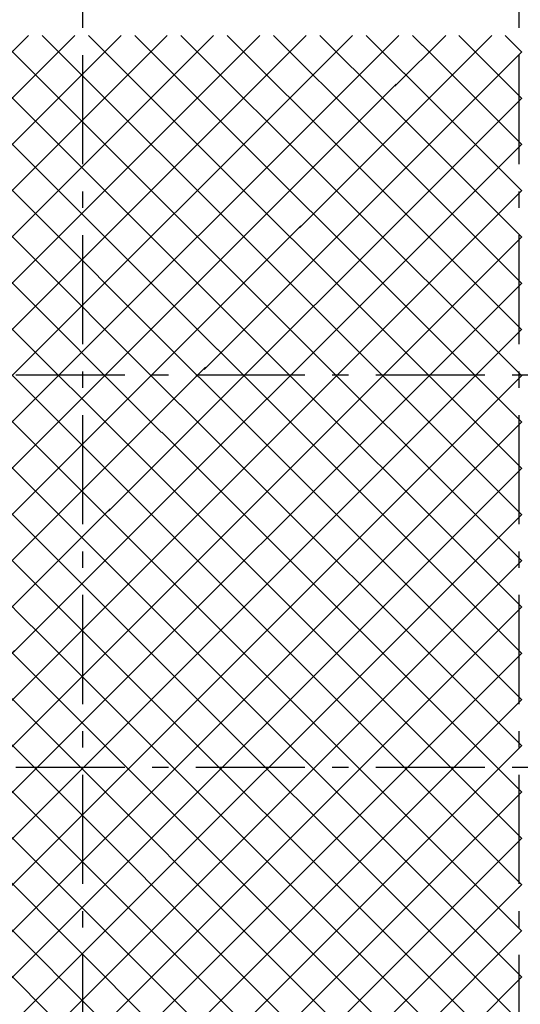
# Model space of a CAD drawing. Header units: millimetres. Extents: x -285236 to 84130, y -470 to 79511.
# Tile 160 of 192: x -5947 to -1358, y 64309 to 73339. Entities that reach past the tile are written whole.
import ezdxf

# ---------------------------------------------------------------- set-up
doc = ezdxf.new("R2010")
doc.units = ezdxf.units.MM
doc.linetypes.add('NLRS_stramien', pattern=[1650, 1000, -250, 150, -250])
doc.layers.add('XREF', color=254, linetype='Continuous')

msp = doc.modelspace()

# ---------------------------------------------------------------- hatches: boundary and pattern name
at = {"layer": 'XREF', "lineweight": 9}
h = msp.add_hatch(dxfattribs=at)
h.set_pattern_fill('FP_259', color=256, style=0, pattern_type=2)
h.set_pattern_definition([(44.996, (-29775.27, 17050.63), (-212.1295, 212.0921), []), (135.006, (-29775.27, 17050.63), (-212.1299, -212.1073), [])])
h.paths.add_polyline_path([(-9472.1304, 62387.6047), (-2194.1357, 73194.6441), (-12920.1945, 73194.6441), (-21772.227, 72228.9468), (-9547.8856, 62448.2166)])
h = msp.add_hatch(dxfattribs=at)
h.set_pattern_fill('FP_256', color=256, style=0, pattern_type=2)
h.set_pattern_definition([(44.996, (-29770.8, 17046.4), (-212.1294, 212.129), []), (135, (-29770.8, 17046.4), (-212.1293, -212.0994), [])])
h.paths.add_polyline_path([(-1343.6184, 59082.6047), (-1343.6184, 73194.6441), (-2194.1357, 73194.6441), (-9472.1304, 62387.6047), (-1356.1106, 59087.6839)])

# ---------------------------------------------------------------- linework, layer by layer
at = {"layer": 'XREF', "linetype": 'NLRS_stramien'}
for p, q in [((-5372.1304, 77962.7572), (-5372.1304, 8370.0218)), ((-1372.1304, 77962.7572), (-1372.1304, 8370.0218)), ((-47232.6128, 70082.6047), (64223.889, 70082.6047)), ((-47232.6128, 66482.6047), (64223.889, 66482.6047))]:
    msp.add_line(p, q, dxfattribs=at)

doc.saveas('drawing.dxf')
